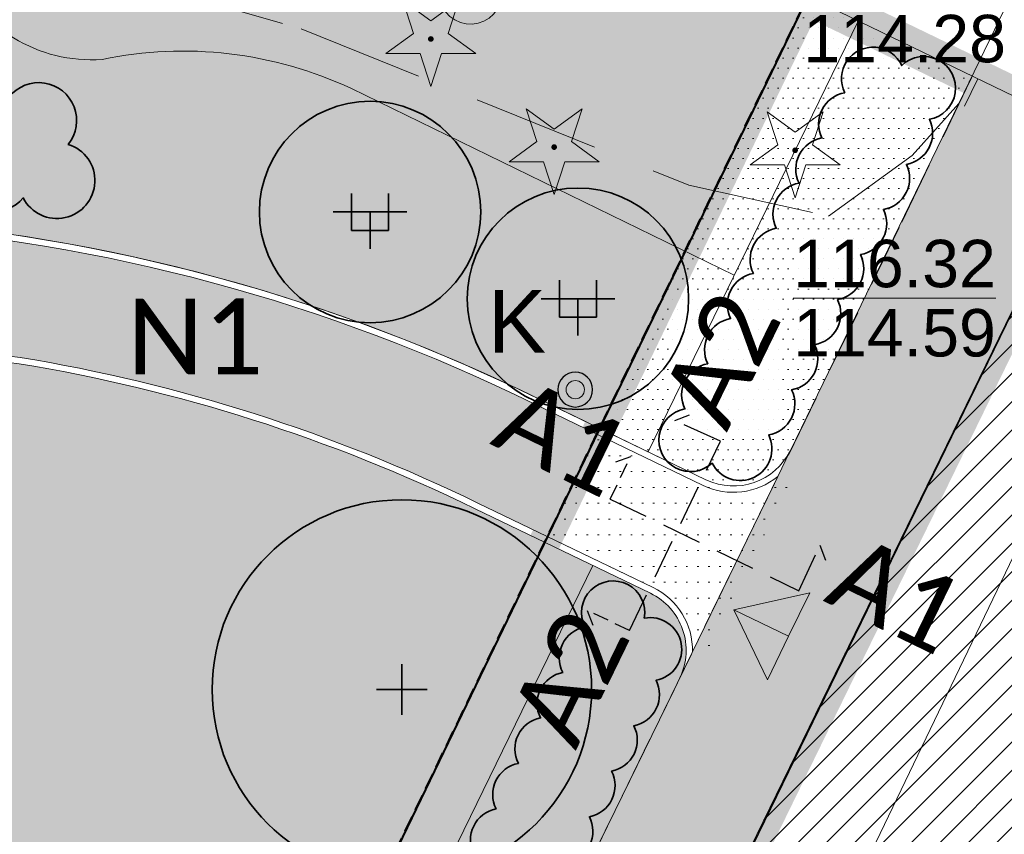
# Model space of a CAD drawing. Extents: x 6423319 to 6423678, y 5669680 to 5669855.
# Tile 25 of 29: x 6423386 to 6423402, y 5669758 to 5669771. Entities that reach past the tile are written whole.
import ezdxf

# ---------------------------------------------------------------- set-up
doc = ezdxf.new("R2010")
doc.units = 0
for name, pattern in [('$0$OTWORY$0$HIDDEN', [0.375, 0.25, -0.125]), ('2 1', [3, 2, -1]), ('ACAD_ISO03W100', [30, 12, -18]), ('PRZER1-1', [2, 1, -1]), ('PRZER2-1', [3, 2, -1]), ('PRZER3-1', [4, 3, -1])]:
    doc.linetypes.add(name, pattern=pattern)
doc.layers.get('0').update_dxf_attribs({"linetype": 'CONTINUOUS', "lineweight": 13})
for name, color, linetype, lineweight in [('0 - PMProj. - Opisy + tabela', 7, 'CONTINUOUS', 0), ('22', 101, '$0$OTWORY$0$HIDDEN', 40), ('3 H POWIERZCHNIE', 142, 'CONTINUOUS', 18), ('3 Lawka 2', 171, 'CONTINUOUS', 5), ('3 UKŁAD 1 1', 151, 'CONTINUOUS', 9), ('_MPZP_linie rozgraniczające', 150, '$0$OTWORY$0$HIDDEN', 40), ('a1', 50, 'ByLayer', 40), ('GSLKRW', 7, 'CONTINUOUS', 25), ('GSSKOA', 7, 'PRZER3-1', 18), ('GSSKOD', 7, 'PRZER2-1', 18), ('GSSZAD', 7, 'CONTINUOUS', 18), ('GUPPRZ_O', 7, 'CONTINUOUS', 18), ('mapa 1', 150, '$0$OTWORY$0$HIDDEN', 40), ('PMProj. - elementy małej arch. OK', 7, 'CONTINUOUS', 0), ('PMProj. - trawnik parkowy', 63, 'CONTINUOUS', 0), ('PR_Z_Drzewa liściaste', 75, 'CONTINUOUS', 20), ('PR_Z_Krzewy', 104, 'CONTINUOUS', 20), ('Z - PMProj. - wejscia do parku', 222, 'CONTINUOUS', 18), ('Z 2', 60, 'CONTINUOUS', 18), ('Z OPIS NAW', 7, 'CONTINUOUS', 20), ('z wym', 130, 'ByLayer', 30)]:
    doc.layers.add(name, color=color, linetype=linetype, lineweight=lineweight)
for name, color, linetype, lineweight, true_color in [('3 N1', 7, 'CONTINUOUS', 18, 0xe2e2e2), ('GESKKL', 7, 'PRZER3-1', 18, 0x24bc24), ('GESUZY', 7, 'PRZER1-1', 18, 0x008000), ('GSPRDI', 7, 'CONTINUOUS', 18, 0x008000), ('GULKPR', 7, 'CONTINUOUS', 18, 0x803300), ('z rychla blok', 7, 'CONTINUOUS', 20, 0x688f34)]:
    doc.layers.add(name, color=color, linetype=linetype, lineweight=lineweight, true_color=true_color)
doc.layers.add('3 łąki', color=7, linetype='CONTINUOUS')
doc.layers.add('PMProj. - LEGENDA', color=7, linetype='CONTINUOUS')
doc.layers.add('GESDZI', color=7, linetype='CONTINUOUS', lineweight=18, plot=False)
doc.styles.add('Arial', font='arial.ttf')
doc.styles.add('GEO-INFO', font='arial.ttf')
pattern_1 = [(0, (0, 0), (0.079375, 0.15875), [0, -0.15875])]
pattern_2 = [(90, (4252822.110707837, 7451227.796183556), (-0.15875, 0.07937500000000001), [0, -0.15875])]
pattern_3 = [(0, (0, 0), (0, 0.25), [0.025, -0.15])]

# ---------------------------------------------------------------- blocks, each defined once
blk = doc.blocks.new('D_GSPRDI1')
blk.add_hatch(color=0).paths.add_polyline_path([(0, -0.045), (0.013906, -0.042798), (0.02645, -0.036406), (0.036406, -0.02645), (0.042798, -0.013906), (0.045, 0), (0.042798, 0.013906), (0.036406, 0.02645), (0.02645, 0.036406), (0.013906, 0.042798), (0, 0.045), (-0.013906, 0.042798), (-0.02645, 0.036406), (-0.036406, 0.02645), (-0.042798, 0.013906), (-0.045, 0), (-0.042798, -0.013906), (-0.036406, -0.02645), (-0.02645, -0.036406), (-0.013906, -0.042798)])
at = {"color": 0}
blk.add_lwpolyline([(0.272471, 0.088531), (0.713338, -0.231778), (0.168396, -0.231778), (0, -0.7500479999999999), (-0.168396, -0.231778), (-0.713338, -0.231778), (-0.272471, 0.088531), (-0.440867, 0.606801), (0, 0.286493), (0.440867, 0.606801)], close=True, dxfattribs=at)
blk = doc.blocks.new('D_GSSZAD1')
at = {"color": 0}
blk.add_lwpolyline([(0.5, 0), (0.490964, 0.094626), (0.464184, 0.185831), (0.420627, 0.27032), (0.361867, 0.34504), (0.290028, 0.407288), (0.207708, 0.454816), (0.117879, 0.4859060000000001), (0.023791, 0.499434), (-0.07115700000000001, 0.494911), (-0.163534, 0.4725), (-0.25, 0.433013), (-0.32743, 0.377875), (-0.393027, 0.309079), (-0.444418, 0.229113), (-0.479746, 0.140866), (-0.497736, 0.04752799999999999), (-0.497736, -0.04752799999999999), (-0.479746, -0.140866), (-0.444418, -0.229113), (-0.393027, -0.309079), (-0.32743, -0.377875), (-0.25, -0.433013), (-0.163534, -0.4725), (-0.07115700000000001, -0.494911), (0.023791, -0.499434), (0.117879, -0.4859060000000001), (0.207708, -0.454816), (0.290028, -0.407288), (0.361867, -0.34504), (0.420627, -0.27032), (0.464184, -0.185831), (0.490964, -0.094626)], close=True, dxfattribs=at)
blk = doc.blocks.new('m1')
at = {"layer": '_MPZP_linie rozgraniczające', "ltscale": 10, "const_width": 0.5}
blk.add_lwpolyline([(31.67999999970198, 32.12999999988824), (26.26999999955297, 21.17000000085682), (21.17999999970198, 19.29000000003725), (-6.480000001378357, -38.95999999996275), (-1.400000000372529, -41.34999999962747), (4.929999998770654, -44.34999999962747), (8.997000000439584, -46.26900000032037), (15.68699999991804, -43.90000000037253), (48.45100000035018, 24.0109999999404), (31.67999999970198, 32.12999999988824)], dxfattribs=at)
at = {"layer": 'GESDZI', "color": 7, "linetype": 'Continuous', "lineweight": 18}
blk.add_lwpolyline([(57.14458014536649, 42.03231791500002), (53.66199999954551, 34.81900000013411), (48.45100000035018, 24.0109999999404), (15.68699999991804, -43.90000000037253), (5.264000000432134, -65.51599999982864), (4.824791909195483, -66.42626672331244)], dxfattribs=at)
blk.add_lwpolyline([(48.45100000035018, 24.0109999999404), (31.67999999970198, 32.12999999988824), (26.26999999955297, 21.17000000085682), (21.17999999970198, 19.29000000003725), (-6.480000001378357, -38.95999999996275), (-1.400000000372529, -41.34999999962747), (1.549999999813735, -35.34999999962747), (7.679999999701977, -38.29999999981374), (4.929999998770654, -44.34999999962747), (8.997000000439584, -46.26900000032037), (15.68699999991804, -43.90000000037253)], close=True, dxfattribs=at)
at = {"layer": 'GESKKL', "color": 82, "linetype": 'PRZER3-1', "lineweight": 18, "ltscale": 0.5, "true_color": 0x24bc24}
blk.add_lwpolyline([(48.45100000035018, 24.0109999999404), (31.67999999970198, 32.12999999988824), (26.26999999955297, 21.17000000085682), (21.17999999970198, 19.29000000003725), (-6.480000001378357, -38.95999999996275), (-1.400000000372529, -41.34999999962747), (1.549999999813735, -35.34999999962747), (7.679999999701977, -38.29999999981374), (4.929999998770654, -44.34999999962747), (8.997000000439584, -46.26900000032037), (15.68699999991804, -43.90000000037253)], close=True, dxfattribs=at)
at = {"layer": 'GESUZY', "color": 96, "linetype": 'PRZER1-1', "lineweight": 18, "ltscale": 0.5, "true_color": 0x008000}
blk.add_lwpolyline([(4.824791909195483, -66.42626672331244), (5.264000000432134, -65.51599999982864), (15.68699999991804, -43.90000000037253), (48.45100000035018, 24.0109999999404), (53.66199999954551, 34.81900000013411), (57.14458014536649, 42.03231791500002)], dxfattribs=at)
blk.add_lwpolyline([(48.45100000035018, 24.0109999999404), (31.67999999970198, 32.12999999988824), (26.26999999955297, 21.17000000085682), (21.17999999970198, 19.29000000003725), (-6.480000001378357, -38.95999999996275), (-1.400000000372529, -41.34999999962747), (1.549999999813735, -35.34999999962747), (7.679999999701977, -38.29999999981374), (4.929999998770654, -44.34999999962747), (8.997000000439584, -46.26900000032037), (15.68699999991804, -43.90000000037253)], close=True, dxfattribs=at)
at = {"layer": 'GSLKRW', "color": 7, "linetype": 'Continuous', "lineweight": 25}
blk.add_lwpolyline([(32.29000000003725, -20.81999999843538), (51.96999999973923, 19.61000000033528), (52.1900000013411, 20.05999999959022), (61.65573432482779, 39.84842566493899)], dxfattribs=at)
at = {"layer": 'GSSKOA', "color": 7, "linetype": 'PRZER3-1', "lineweight": 18, "ltscale": 0.5}
blk.add_lwpolyline([(61.65965739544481, 39.84652646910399), (52.1929999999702, 20.05499999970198), (51.96800000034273, 19.60800000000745), (32.28699999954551, -20.8179999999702), (18.81599999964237, -48.12799999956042), (18.62499999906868, -48.5570000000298), (10.69099999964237, -64.9620000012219), (10.15900000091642, -65.97500000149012), (9.507822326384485, -67.3141920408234)], dxfattribs=at)
at = {"layer": 'GSSKOD', "color": 7, "linetype": 'PRZER2-1', "lineweight": 18, "ltscale": 0.5}
blk.add_lwpolyline([(61.65965739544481, 39.84652646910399), (52.1929999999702, 20.05499999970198), (51.96800000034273, 19.60800000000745), (32.28699999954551, -20.8179999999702), (18.81599999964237, -48.12799999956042), (17.84099999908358, -47.70600000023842), (9.643000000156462, -49.97800000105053), (9.21100000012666, -50.95199999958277), (7.18099999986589, -50.05800000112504), (-3.747000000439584, -44.88200000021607), (-2.846542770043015, -42.97073408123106), (8.293999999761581, -48.24100000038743), (17.70600000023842, -45.625), (30.4009999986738, -19.64499999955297), (49.93800000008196, 20.4429999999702), (59.73240855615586, 40.77952579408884)], dxfattribs=at)
at = {"layer": 'GSSZAD', "color": 7, "linetype": 'PRZER2-1', "lineweight": 18}
blk.add_lwpolyline([(32.67999999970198, 30.77000000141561), (31.15000000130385, 30.38000000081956), (31.25, 29.5), (33.55999999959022, 28.36000000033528), (35.33999999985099, 24.97000000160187), (40.44000000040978, 23.50000000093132), (46.57000000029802, 21.03000000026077), (48.78000000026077, 20.54000000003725), (50.09999999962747, 21.5), (50.83999999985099, 22.32000000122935), (55.08999999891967, 31.12999999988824), (52.52999999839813, 32.36000000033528), (48.38900000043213, 23.84200000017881), (46.92999999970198, 24.05999999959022), (44.41000000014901, 25.17999999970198), (38.79999999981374, 27.57000000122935)], close=True, dxfattribs=at)
at = {"layer": 'GULKPR', "color": 36, "linetype": 'Continuous', "lineweight": 18, "true_color": 0x803300}
blk.add_lwpolyline([(33.36099999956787, -22.97099999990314), (53.02699999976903, 17.91500000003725), (53.20199999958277, 18.2730000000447), (57.98199999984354, 28.16600000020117)], dxfattribs=at)
at = {"layer": 'GUPPRZ_O', "color": 36, "linetype": 'Continuous', "lineweight": 9, "true_color": 0x803300, "flags": 128}
blk.add_lwpolyline([(48.21993409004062, 19.24227272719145), (51.4231159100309, 19.24227272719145)], dxfattribs=at)
at = {"layer": 'GSPRDI', "color": 96, "linetype": 'Continuous', "lineweight": 18, "true_color": 0x008000}
for p in [(42.49000000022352, 23.33999999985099), (44.44000000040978, 21.62999999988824), (48.25, 21.58000000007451)]:
    blk.add_blockref('D_GSPRDI1', p, dxfattribs=at)
at = {"layer": 'GSSZAD', "color": 7, "linetype": 'Continuous', "lineweight": 18}
blk.add_blockref('D_GSSZAD1', (43.12000000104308, 24.07485134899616), dxfattribs=at)
at = {"layer": 'GUPPRZ_O', "color": 36, "linetype": 'Continuous', "lineweight": 0, "true_color": 0x803300, "style": 'GEO-INFO'}
for s, p in [('114.28', (48.38012409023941, 22.97145454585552)), ('116.32', (48.21993409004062, 19.41477272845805)), ('114.59', (48.21993409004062, 18.31977272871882))]:
    blk.add_text(s, height=0.75, dxfattribs=at).set_placement(p)
blk = doc.blocks.new('kosz parkowy')
at = {"layer": 'PMProj. - elementy małej arch. OK', "lineweight": 30}
h = blk.add_hatch(color=250, dxfattribs=at)
h.dxf.hatch_style = 1
h.paths.add_polyline_path([(385.2284146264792, 922.5578425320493, 1), (385.5169688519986, 922.5578425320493, 1)])
blk.add_circle((385.3726917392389, 922.5578425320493), 0.2747733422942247, dxfattribs=at)
at = {"layer": 'PMProj. - elementy małej arch. OK'}
blk.add_circle((385.3726917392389, 922.5578425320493), 0.1442771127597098, dxfattribs=at)
blk = doc.blocks.new('WE')
at = {"layer": 'Z - PMProj. - wejscia do parku', "linetype": 'Continuous'}
h = blk.add_hatch(color=256, dxfattribs=at)
h.dxf.hatch_style = 1
h.paths.add_polyline_path([(6423386.946265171, 5669699.495215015), (6423386.946265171, 5669697.903028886), (6423388.211913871, 5669697.903028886)])
h.paths.add_polyline_path([(6423386.946265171, 5669699.495215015), (6423385.680616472, 5669697.903028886), (6423386.946265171, 5669697.903028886)])
for points in [[(6423386.946265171, 5669699.495215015), (6423386.946265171, 5669697.903028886), (6423385.680616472, 5669697.903028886), (6423386.946265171, 5669699.495215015)], [(6423386.946265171, 5669699.495215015), (6423386.946265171, 5669697.903028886), (6423388.211913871, 5669697.903028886), (6423386.946265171, 5669699.495215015)]]:
    blk.add_lwpolyline(points, dxfattribs=at)
blk = doc.blocks.new('ry')
at = {"layer": 'PR_Z_Drzewa liściaste', "lineweight": 35}
for p, q in [((6423392.031856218, 5669760.154507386), (6423392.031856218, 5669760.954507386)), ((6423391.631856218, 5669760.554507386), (6423392.431856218, 5669760.554507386))]:
    blk.add_line(p, q, dxfattribs=at)
blk.add_circle((6423392.031856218, 5669760.554507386), 3, dxfattribs=at)
at = {"layer": 'PR_Z_Krzewy', "linetype": 'Continuous', "lineweight": 35, "transparency": 33554687}
for p, q in [((6423391.236940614, 5669768.396179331), (6423391.236940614, 5669767.812845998)), ((6423391.820273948, 5669768.396179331), (6423391.820273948, 5669767.812845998)), ((6423390.945273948, 5669768.104512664), (6423391.528607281, 5669768.104512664)), ((6423391.528607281, 5669768.104512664), (6423392.111940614, 5669768.104512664)), ((6423391.528607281, 5669768.104512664), (6423391.528607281, 5669767.521179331)), ((6423391.236940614, 5669767.812845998), (6423391.820273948, 5669767.812845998)), ((6423394.524717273, 5669767.025342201), (6423394.524717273, 5669766.442008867)), ((6423395.108050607, 5669767.025342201), (6423395.108050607, 5669766.442008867)), ((6423394.233050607, 5669766.733675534), (6423394.81638394, 5669766.733675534)), ((6423394.81638394, 5669766.733675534), (6423395.399717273, 5669766.733675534)), ((6423394.81638394, 5669766.733675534), (6423394.81638394, 5669766.150342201)), ((6423394.524717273, 5669766.442008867), (6423395.108050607, 5669766.442008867))]:
    blk.add_line(p, q, dxfattribs=at)
at = {"layer": 'PR_Z_Krzewy', "linetype": 'Continuous', "lineweight": 35, "transparency": 33554687, "flags": 128}
for points in [[(6423399.034164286, 5669769.98912609, -1.013910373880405), (6423399.936509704, 5669770.419918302, -1.358140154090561), (6423400.372494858, 5669769.570349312, -0.4999999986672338), (6423400.009610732, 5669768.857387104, -0.5000000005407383), (6423399.646726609, 5669768.144424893, -0.5000000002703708), (6423399.283842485, 5669767.431462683, -0.5000000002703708), (6423398.920958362, 5669766.718500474, -0.5000000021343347), (6423398.558074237, 5669766.005538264, -0.49999999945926), (6423398.195190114, 5669765.292576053, -0.5), (6423397.832305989, 5669764.579613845, -0.9950383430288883), (6423396.936914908, 5669764.134361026, -1.340408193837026), (6423396.507666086, 5669764.991445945, -0.5000000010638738), (6423396.8685944, 5669765.705400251, -0.5), (6423397.229522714, 5669766.419354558, -0.4999999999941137), (6423397.590451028, 5669767.133308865, -0.5000000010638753), (6423397.951379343, 5669767.84726317, -0.4999999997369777), (6423398.312307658, 5669768.561217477, -0.5000000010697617), (6423398.673235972, 5669769.275171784, -0.499999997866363)], [(6423385.819360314, 5669769.922193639, -1.003111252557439), (6423386.757216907, 5669769.173587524, -1.501854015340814), (6423386.044255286, 5669768.326533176, -0.5484612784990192), (6423385.040769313, 5669768.456859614, -0.5281024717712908), (6423384.058604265, 5669768.589266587, -0.5012941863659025), (6423383.099397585, 5669768.655462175, -0.5237819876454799), (6423382.112973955, 5669768.648622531, -0.5036001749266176), (6423381.151577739, 5669768.576128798, -0.5365144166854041), (6423380.159868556, 5669768.448920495, -0.5366750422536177), (6423379.168026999, 5669768.321443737, -1.019052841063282), (6423378.102018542, 5669768.872000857, -1.229103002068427), (6423378.849588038, 5669769.778400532, -0.536675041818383), (6423379.8454856, 5669769.868888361, -0.5422604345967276), (6423380.847811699, 5669769.951222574, -0.5087774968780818), (6423381.811177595, 5669770.064319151, -0.5188374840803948), (6423382.778253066, 5669770.229638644, -0.5360805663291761), (6423383.766217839, 5669770.078972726, -0.6860434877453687), (6423384.884659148, 5669770.028676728, -0.4836795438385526)]]:
    blk.add_lwpolyline(points, format="xyb", close=True, dxfattribs=at)
blk.add_lwpolyline([(6423393.171428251, 5669757.949168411, -0.5000000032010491), (6423393.52257163, 5669758.667985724, -0.4999999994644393), (6423393.873715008, 5669759.386803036, -0.4999999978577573), (6423394.224858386, 5669760.105620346, -0.4999999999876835), (6423394.576001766, 5669760.824437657, -0.5000000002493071), (6423394.927145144, 5669761.543254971, -1.392182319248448), (6423395.864452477, 5669761.682895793, -0.9981021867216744), (6423396.050555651, 5669760.700367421, -0.500000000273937), (6423395.699412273, 5669759.981550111, -0.5000000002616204), (6423395.348268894, 5669759.262732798, -0.500000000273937), (6423394.997125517, 5669758.543915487, -0.4999999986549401), (6423394.645982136, 5669757.825098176, -0.4999999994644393)], format="xyb", dxfattribs=at)
at = {"layer": 'PR_Z_Krzewy', "linetype": 'Continuous', "lineweight": 35, "transparency": 33554687}
for centre in [(6423391.528607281, 5669768.104512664), (6423394.81638394, 5669766.733675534)]:
    blk.add_circle(centre, 1.75, dxfattribs=at)

msp = doc.modelspace()

# ---------------------------------------------------------------- hatches: boundary and pattern name
at = {"layer": '0 - PMProj. - Opisy + tabela', "linetype": 'Continuous'}
h = msp.add_hatch(dxfattribs=at)
h.set_pattern_fill('ACAD_ISO07W100', scale=0.05)
h.set_pattern_definition(pattern_3)
h.paths.add_polyline_path([(6423395.113878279, 5669764.594040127), (6423393.819554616, 5669765.218493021, 0.09716143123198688), (6423383.338301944, 5669767.906779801), (6423375.316009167, 5669751.278714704), (6423377.747787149, 5669750.105491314), (6423370.521877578, 5669735.128115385), (6423366.721204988, 5669736.961768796), (6423359.439053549, 5669721.822063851), (6423363.221819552, 5669719.997049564), (6423355.063488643, 5669703.087013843), (6423356.977544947, 5669702.183872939, -0.5906997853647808), (6423366.907276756, 5669706.129307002), (6423367.765011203, 5669707.907160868), (6423361.960039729, 5669710.707798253, -0.4142135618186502), (6423361.447295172, 5669712.17650279), (6423383.306472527, 5669757.484725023), (6423381.775353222, 5669758.223421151, -0.4142135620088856), (6423381.309221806, 5669759.558607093), (6423383.763076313, 5669764.644790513, -0.332571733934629), (6423385.995197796, 5669765.804455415, -0.07259310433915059), (6423393.234679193, 5669763.502131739), (6423394.331729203, 5669762.972854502)])
h = msp.add_hatch(dxfattribs=at)
h.set_pattern_fill('ACAD_ISO07W100', scale=0.05)
h.set_pattern_definition(pattern_3)
edge = h.paths.add_edge_path()
edge.add_line((6423396.797272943, 5669763.781877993), (6423395.113878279, 5669764.594040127))
edge.add_line((6423395.113878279, 5669764.594040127), (6423394.331729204, 5669762.972854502))
edge.add_line((6423394.331729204, 5669762.972854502), (6423396.004848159, 5669762.165649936))
edge.add_arc((6423394.693038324, 5669760.25343659), 2.318923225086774, 21.712180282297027, 55.54923612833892, ccw=False)
edge.add_line((6423396.8474431, 5669761.111308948), (6423398.195224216, 5669763.884658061))
edge.add_arc((6423397.380640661, 5669765.40569583), 1.725428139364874, 250.2388256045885, 298.17103503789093, ccw=False)
at = {"layer": '3 H POWIERZCHNIE', "true_color": 0xedee99}
h = msp.add_hatch(dxfattribs=at)
h.set_pattern_fill('DOTS', color=61, scale=0.1, style=0)
h.set_pattern_definition(pattern_1)
h.paths.add_polyline_path([(6423398.450984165, 5669771.511007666), (6423381.679999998, 5669779.629999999), (6423379.328695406, 5669774.866543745, 0.6408752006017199), (6423381.143492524, 5669772.642297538), (6423382.893834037, 5669773.10780092, -0.4106279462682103), (6423384.961862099, 5669771.957531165, 0.3256913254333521), (6423387.29293652, 5669770.517853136, -0.1620217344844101), (6423391.233631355, 5669770.05617803), (6423396.508423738, 5669767.484559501), (6423398.450999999, 5669771.511)])
h = msp.add_hatch(dxfattribs=at)
h.set_pattern_fill('DOTS', color=61, scale=0.1, style=0)
h.set_pattern_definition(pattern_1)
h.paths.add_polyline_path([(6423398.450999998, 5669771.510999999), (6423396.508423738, 5669767.484559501), (6423397.288697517, 5669767.104152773), (6423399.248858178, 5669771.124749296)])
h = msp.add_hatch(dxfattribs=at)
h.set_pattern_fill('DOTS', color=61, scale=0.1, style=0)
h.set_pattern_definition(pattern_1)
h.paths.add_polyline_path([(6423398.174668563, 5669764.335508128), (6423400.839999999, 5669769.820000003), (6423400.999209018, 5669770.150030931), (6423400.998780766, 5669770.150237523, 0.0009427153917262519), (6423401.006597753, 5669770.165347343), (6423401.049015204, 5669770.253276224), (6423399.248858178, 5669771.124749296), (6423395.927662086, 5669764.312455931), (6423396.84072567, 5669763.871943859, 0.4133783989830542)])
h = msp.add_hatch(dxfattribs=at)
h.set_pattern_fill('DOTS', color=61, scale=0.1, style=0)
h.set_pattern_definition(pattern_1)
h.paths.add_polyline_path([(6423395.927662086, 5669764.312455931), (6423397.288697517, 5669767.104152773), (6423396.508423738, 5669767.484559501), (6423395.157331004, 5669764.684105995)])
h = msp.add_hatch(dxfattribs=at)
h.set_pattern_fill('DOTS', color=61, scale=0.1, style=0)
h.set_pattern_definition(pattern_1)
h.paths.add_polyline_path([(6423368.345898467, 5669707.737938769), (6423395.051206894, 5669762.514709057), (6423394.288276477, 5669762.882788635), (6423367.808463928, 5669707.997226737)])
h = msp.add_hatch(dxfattribs=at)
h.set_pattern_fill('DOTS', color=61, scale=0.1, style=0)
h.set_pattern_definition(pattern_1)
h.paths.add_polyline_path([(6423370.583263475, 5669707.76324775, 2.720356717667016e-10), (6423370.583263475, 5669707.763247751), (6423375.734921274, 5669718.305986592), (6423380.759768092, 5669728.591156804), (6423396.33566672, 5669760.551366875), (6423396.426283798, 5669760.737830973, 0.4150492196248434), (6423395.961395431, 5669762.075584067), (6423395.051206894, 5669762.514709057), (6423368.345898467, 5669707.737938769), (6423369.250265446, 5669707.301622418, 0.4127471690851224)])
at = {"layer": '3 N1', "true_color": 0xc4c4c4}
h = msp.add_hatch(color=9, dxfattribs=at)
h.dxf.hatch_style = 1
h.paths.add_polyline_path([(6423341.726162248, 5669704.76230481), (6423346.857907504, 5669702.33189745), (6423356.636683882, 5669697.69749108), (6423359.21107586, 5669696.547966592), (6423359.211076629, 5669696.547968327), (6423359.643, 5669697.521999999), (6423367.840999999, 5669699.794), (6423368.816, 5669699.372), (6423378.067726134, 5669718.128190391), (6423403.025876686, 5669769.296258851), (6423401.050355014, 5669770.25262761, -0.00541052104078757), (6423401.006597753, 5669770.165347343), (6423400.839999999, 5669769.820000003), (6423398.174668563, 5669764.335508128), (6423396.426283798, 5669760.737830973), (6423396.33566672, 5669760.551366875), (6423380.759768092, 5669728.591156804), (6423375.734921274, 5669718.305986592), (6423370.583263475, 5669707.763247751, -2.720366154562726e-10), (6423370.583263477, 5669707.763247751), (6423368.587921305, 5669703.679829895), (6423367.705999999, 5669701.875), (6423358.293999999, 5669699.259000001), (6423355.877697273, 5669700.402082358), (6423355.871057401, 5669700.38831968), (6423355.877591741, 5669700.402132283), (6423353.103934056, 5669701.714268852), (6423347.155936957, 5669704.534529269), (6423343.983812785, 5669706.029016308), (6423342.631516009, 5669706.668915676)])
at = {"layer": '3 łąki', "lineweight": 5, "true_color": 0xcfcfcf}
h = msp.add_hatch(dxfattribs=at)
h.set_pattern_fill('LINE', color=254, scale=0.1, angle=45, style=0)
h.set_pattern_definition([(45, (0, 0), (-0.2245064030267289, 0.2245064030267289), [])])
h.paths.add_polyline_path([(6423377.708, 5669703.605), (6423393.634802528, 5669736.456740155), (6423408.366526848, 5669766.713094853), (6423403.025876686, 5669769.296258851), (6423378.067726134, 5669718.128190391), (6423368.816, 5669699.372, -0.09694539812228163), (6423367.452666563, 5669697.292666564, -0.2222692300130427), (6423362.487, 5669695.428, -0.08255618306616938), (6423360.326579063, 5669696.086902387), (6423359.211076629, 5669696.547968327), (6423359.21107586, 5669696.547966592), (6423356.636683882, 5669697.69749108), (6423346.857907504, 5669702.33189745), (6423338.489098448, 5669706.295386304), (6423334.481200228, 5669708.193435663), (6423331.906087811, 5669702.740699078), (6423346.982884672, 5669695.618638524), (6423356.506027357, 5669691.0680198), (6423357.909211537, 5669690.262641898, -0.06428486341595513), (6423360.040999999, 5669688.2935, -0.2260374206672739), (6423361.09, 5669684.22, 0.009213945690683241), (6423360.918874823, 5669683.247231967, -0.07774270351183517), (6423360.691, 5669682.537999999), (6423359.507822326, 5669680.185807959), (6423367.52683932, 5669683.025426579), (6423370.119, 5669688.229, -0.1834399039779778), (6423372.76, 5669690.572999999, -0.1565602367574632), (6423377.262, 5669690.525), (6423377.797, 5669690.323), (6423380.414, 5669695.860999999), (6423379.015, 5669696.758, -0.07447898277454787), (6423377.727366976, 5669698.84947464, -0.07285368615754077), (6423377.184999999, 5669700.887999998, -0.1357412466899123)])
at = {"layer": 'PMProj. - trawnik parkowy'}
h = msp.add_hatch(dxfattribs=at)
h.set_pattern_fill('DOTS', color=256, scale=0.1, angle=90)
h.set_pattern_definition(pattern_2)
edge = h.paths.add_edge_path()
edge.add_arc((6423382.399247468, 5669743.705688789), 24.31901360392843, 112.5573547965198, 117.0390633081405, ccw=False)
edge.add_line((6423373.070277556, 5669766.164200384), (6423372.731519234, 5669767.094182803))
edge.add_line((6423372.731519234, 5669767.094182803), (6423374.798648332, 5669767.847161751))
edge.add_line((6423374.798648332, 5669767.847161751), (6423375.138063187, 5669766.915376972))
edge.add_arc((6423382.399247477, 5669743.705688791), 24.31901360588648, 87.93110025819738, 107.3723671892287, ccw=False)
edge.add_line((6423383.277194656, 5669768.008849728), (6423383.358761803, 5669768.005766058))
edge.add_arc((6423381.727856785, 5669739.852966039), 28.20000000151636, 64.51200132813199, 86.68453392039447, ccw=False)
edge.add_line((6423393.862938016, 5669765.308413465), (6423393.863007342, 5669765.308558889))
edge.add_line((6423393.863007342, 5669765.308558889), (6423395.157331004, 5669764.684105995))
edge.add_line((6423395.157331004, 5669764.684105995), (6423396.508423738, 5669767.484559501))
edge.add_line((6423396.508423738, 5669767.484559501), (6423391.233631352, 5669770.056178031))
edge.add_arc((6423388.569618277, 5669764.366131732), 6.282801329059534, 64.91155649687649, 101.72430294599)
edge.add_arc((6423387.115270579, 5669772.837217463), 2.326159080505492, 202.2204465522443, 274.3803675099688, ccw=False)
edge.add_arc((6423383.345619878, 5669771.485899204), 1.683649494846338, 16.26765271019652, 105.5653462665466)
edge.add_line((6423382.893834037, 5669773.10780092), (6423381.143492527, 5669772.642297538))
edge.add_arc((6423380.747387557, 5669774.171593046), 1.579760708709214, 153.901935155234, 284.5211473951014, ccw=False)
edge.add_line((6423379.328695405, 5669774.866543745), (6423376.269999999, 5669768.67))
edge.add_line((6423376.269999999, 5669768.67), (6423371.179999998, 5669766.79))
edge.add_line((6423371.179999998, 5669766.79), (6423369.863522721, 5669764.017592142))
edge.add_arc((6423374.198758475, 5669760.746856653), 5.430651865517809, 121.7152430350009, 142.9671301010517, ccw=False)
at = {"layer": 'PMProj. - trawnik parkowy', "transparency": 33554687}
h = msp.add_hatch(dxfattribs=at)
h.set_pattern_fill('DOTS', color=256, scale=0.1, angle=90)
h.set_pattern_definition(pattern_2)
edge = h.paths.add_edge_path()
edge.add_line((6423375.476074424, 5669740.909203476), (6423371.407527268, 5669732.591262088))
edge.add_line((6423371.407527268, 5669732.591262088), (6423375.010161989, 5669730.853153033))
edge.add_line((6423375.010161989, 5669730.853153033), (6423368.492253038, 5669717.343272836))
edge.add_line((6423368.492253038, 5669717.343272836), (6423364.889618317, 5669719.081381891))
edge.add_line((6423364.889618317, 5669719.081381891), (6423361.53736104, 5669712.133050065))
edge.add_arc((6423362.43801972, 5669711.698522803), 0.9999999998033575, 154.2447833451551, 244.2447832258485)
edge.add_line((6423362.003492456, 5669710.797864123), (6423367.808463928, 5669707.997226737))
edge.add_line((6423367.808463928, 5669707.997226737), (6423394.288276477, 5669762.882788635))
edge.add_line((6423394.288276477, 5669762.882788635), (6423393.033739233, 5669763.488046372))
edge.add_arc((6423381.727856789, 5669739.852966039), 26.20000000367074, 64.43579642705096, 80.66211502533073)
edge.add_arc((6423385.654459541, 5669763.732283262), 2.000000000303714, 80.66211502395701, 154.2447832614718)
edge.add_line((6423383.853142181, 5669764.601337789), (6423381.399287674, 5669759.515154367))
edge.add_arc((6423382.209880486, 5669759.124079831), 0.9000000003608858, 154.2447833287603, 244.2447832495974)
edge.add_line((6423381.818805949, 5669758.313487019), (6423383.43999112, 5669757.531338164))
edge.add_line((6423383.43999112, 5669757.531338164), (6423377.03202306, 5669744.249336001))
edge.add_arc((6423433.323105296, 5669715.994539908), 62.98427932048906, 153.3460539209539, 156.6984992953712)

# ---------------------------------------------------------------- linework, layer by layer
at = {"layer": '22', "color": 6}
msp.add_lwpolyline([(6423381.680392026, 5669779.630794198), (6423376.269999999, 5669768.670000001), (6423371.179999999, 5669766.79), (6423357.25052567, 5669737.455514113), (6423347.4988403, 5669716.919155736), (6423343.519999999, 5669708.54), (6423348.6, 5669706.149999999), (6423354.929999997, 5669703.15), (6423358.997, 5669701.231), (6423365.687, 5669703.6), (6423398.450999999, 5669771.510999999), (6423370.879999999, 5669784.86), (6423354.528272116, 5669750.438599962), (6423340.342289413, 5669720.555224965), (6423336.259999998, 5669711.96), (6423343.519999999, 5669708.54)], dxfattribs=at)
at = {"layer": '3 UKŁAD 1 1'}
for p, q in [((6423398.164577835, 5669764.315326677), (6423397.974366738, 5669763.923344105)), ((6423396.335642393, 5669760.551316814), (6423370.583263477, 5669707.763247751))]:
    msp.add_line(p, q, dxfattribs=at)
at = {"layer": '3 UKŁAD 1 1', "lineweight": 5}
for points in [[(6423403.025876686, 5669769.29625885), (6423381.68, 5669779.629999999), (6423376.27, 5669768.670000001), (6423371.179999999, 5669766.789999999), (6423342.631516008, 5669706.668915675)], [(6423399.251283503, 5669771.129724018), (6423395.927662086, 5669764.312455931)], [(6423401.139082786, 5669770.20982705), (6423400.930004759, 5669769.776420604)], [(6423391.233631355, 5669770.05617803), (6423397.288697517, 5669767.104152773)], [(6423395.157331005, 5669764.684105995), (6423394.288276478, 5669762.882788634)], [(6423397.97436674, 5669763.923344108), (6423396.426283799, 5669760.737830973)], [(6423397.974366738, 5669763.923344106), (6423397.974366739, 5669763.923344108)], [(6423395.051206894, 5669762.514709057), (6423368.345898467, 5669707.737938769)]]:
    msp.add_lwpolyline(points, dxfattribs=at)
for points in [[(6423381.143492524, 5669772.642297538), (6423382.893834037, 5669773.10780092, -0.4106279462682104), (6423384.961862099, 5669771.957531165, 0.3256913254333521), (6423387.29293652, 5669770.517853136, -0.16202173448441), (6423391.233631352, 5669770.056178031)], [(6423401.049015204, 5669770.253276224), (6423400.839999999, 5669769.820000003), (6423398.174668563, 5669764.335508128, -0.4133783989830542), (6423396.84072567, 5669763.871943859), (6423393.863007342, 5669765.308558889)], [(6423400.998780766, 5669770.150237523, 0.006353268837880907), (6423401.050355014, 5669770.25262761, 0.9915625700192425)], [(6423359.211076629, 5669696.547968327), (6423360.326579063, 5669696.086902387, 0.08255618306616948), (6423362.487, 5669695.428, 0.2222692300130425), (6423367.452666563, 5669697.292666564, 0.09694539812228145), (6423368.816, 5669699.372), (6423370.445730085, 5669702.675981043), (6423375.374058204, 5669712.667269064), (6423378.067726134, 5669718.128190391), (6423403.025876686, 5669769.296258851)], [(6423398.174668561, 5669764.335508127), (6423398.174668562, 5669764.335508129, -0.4133783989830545), (6423396.840725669, 5669763.871943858), (6423393.89984767, 5669765.290785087, 0.09741494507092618), (6423383.358761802, 5669768.005766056, 0.0008459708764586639), (6423383.276527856, 5669768.008873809), (6423375.182490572, 5669751.232101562), (6423377.614268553, 5669750.05887817), (6423370.475264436, 5669735.26163398), (6423366.692498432, 5669737.086648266), (6423365.823443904, 5669735.285330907), (6423359.348987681, 5669721.865516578)], [(6423393.191076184, 5669763.412138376, 0.07259469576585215), (6423385.978972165, 5669765.705780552, 0.3325717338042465), (6423383.853142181, 5669764.601337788), (6423381.399287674, 5669759.515154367, 0.41421356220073), (6423381.818805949, 5669758.313487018), (6423383.439991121, 5669757.531338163), (6423361.537361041, 5669712.133050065, 0.4142135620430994), (6423362.003492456, 5669710.79786412), (6423369.250265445, 5669707.301622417, 0.4127471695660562), (6423370.583263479, 5669707.76324775, 0.291913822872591)], [(6423397.974366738, 5669763.923344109, -0.2924990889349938), (6423396.797272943, 5669763.781877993), (6423395.25907602, 5669764.523988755)], [(6423396.335642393, 5669760.551316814), (6423396.426283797, 5669760.73783097, 0.4150492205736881), (6423395.961395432, 5669762.075584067), (6423393.191076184, 5669763.412138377)], [(6423394.450642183, 5669762.915484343), (6423396.004848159, 5669762.165649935, -0.2940478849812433), (6423396.626585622, 5669761.149994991)]]:
    msp.add_lwpolyline(points, format="xyb", dxfattribs=at)
for points in [[(6423395.113878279, 5669764.594040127), (6423393.819554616, 5669765.218493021, 0.09716143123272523), (6423383.338301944, 5669767.906779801), (6423375.316009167, 5669751.278714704), (6423377.747787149, 5669750.105491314), (6423370.521877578, 5669735.128115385), (6423366.721204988, 5669736.961768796), (6423359.439053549, 5669721.822063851), (6423363.221819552, 5669719.997049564), (6423358.516962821, 5669710.245141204), (6423355.063488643, 5669703.087013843), (6423356.977544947, 5669702.183872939, -0.5906997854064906), (6423366.907276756, 5669706.129307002), (6423367.765011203, 5669707.907160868), (6423361.960039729, 5669710.707798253, -0.4142135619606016), (6423361.447295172, 5669712.17650279), (6423383.306472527, 5669757.484725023), (6423381.775353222, 5669758.223421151, -0.414213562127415), (6423381.309221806, 5669759.558607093), (6423383.763076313, 5669764.644790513, -0.3325717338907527), (6423385.995197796, 5669765.804455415, -0.07259310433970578), (6423393.234679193, 5669763.502131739), (6423394.331729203, 5669762.972854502)], [(6423395.113878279, 5669764.594040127), (6423393.819554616, 5669765.218493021, 0.09716143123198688), (6423383.338301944, 5669767.906779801), (6423375.316009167, 5669751.278714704), (6423377.747787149, 5669750.105491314), (6423370.521877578, 5669735.128115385), (6423366.721204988, 5669736.961768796), (6423359.439053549, 5669721.822063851), (6423363.221819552, 5669719.997049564), (6423355.063488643, 5669703.087013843), (6423356.977544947, 5669702.183872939, -0.5906997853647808), (6423366.907276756, 5669706.129307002), (6423367.765011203, 5669707.907160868), (6423361.960039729, 5669710.707798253, -0.4142135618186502), (6423361.447295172, 5669712.17650279), (6423383.306472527, 5669757.484725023), (6423381.775353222, 5669758.223421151, -0.4142135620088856), (6423381.309221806, 5669759.558607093), (6423383.763076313, 5669764.644790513, -0.332571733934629), (6423385.995197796, 5669765.804455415, -0.07259310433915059), (6423393.234679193, 5669763.502131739), (6423394.331729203, 5669762.972854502)], [(6423396.797272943, 5669763.781877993), (6423395.113878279, 5669764.594040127), (6423394.331729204, 5669762.972854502), (6423396.004848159, 5669762.165649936, -0.2940478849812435), (6423396.626585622, 5669761.149994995), (6423397.974366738, 5669763.923344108, -0.2924990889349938)]]:
    msp.add_lwpolyline(points, format="xyb", close=True, dxfattribs=at)
at = {"layer": '3 UKŁAD 1 1'}
msp.add_arc((6423381.727856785, 5669739.852966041), 28.2, 64.06067020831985, 86.85041163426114, dxfattribs=at)
at = {"layer": 'a1'}
msp.add_lwpolyline([(6423398.451000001, 5669771.510999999), (6423365.686999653, 5669703.599999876)], dxfattribs=at)
at = {"layer": 'Z 2', "color": 240, "linetype": '2 1', "true_color": 0xfc1b20}
msp.add_lwpolyline([(6423381.679999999, 5669779.629999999, 0.6, 0.6, 0), (6423403.027066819, 5669769.298698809, 0.6, 0.6, 0), (6423365.923417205, 5669693.349533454, 0.6, 0.6, 0), (6423341.726377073, 5669704.762284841, 0.6, 0.6, 0), (6423371.179999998, 5669766.79, 0.6, 0.6, 0), (6423376.269999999, 5669768.67, 0.6, 0.6, 0), (6423381.679999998, 5669779.629999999, 0, 0, 0)], format="xyseb", dxfattribs=at)
at = {"layer": 'z wym', "linetype": '$0$OTWORY$0$HIDDEN'}
for p, q in [((6423396.345432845, 5669764.806554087), (6423396.691050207, 5669764.940429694)), ((6423395.645042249, 5669764.232987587), (6423395.314373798, 5669764.11124154)), ((6423398.639877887, 5669762.834293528), (6423398.771888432, 5669762.487959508)), ((6423394.962903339, 5669761.804222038), (6423395.086430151, 5669761.474214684))]:
    msp.add_line(p, q, dxfattribs=at)
at = {"layer": 'z wym', "linetype": '$0$OTWORY$0$HIDDEN', "ltscale": 2.5}
for points in [[(6423395.631318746, 5669761.488754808), (6423397.06759108, 5669764.481191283), (6423396.345432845, 5669764.806554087)], [(6423395.325976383, 5669763.566282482), (6423398.310626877, 5669762.113899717), (6423398.639877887, 5669762.834293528)]]:
    msp.add_lwpolyline(points, dxfattribs=at)
at = {"layer": 'z wym', "linetype": '$0$OTWORY$0$HIDDEN'}
for points in [[(6423395.325976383, 5669763.566282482), (6423395.645042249, 5669764.232987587)], [(6423395.631318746, 5669761.488754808), (6423394.962903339, 5669761.804222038)]]:
    msp.add_lwpolyline(points, dxfattribs=at)

# ---------------------------------------------------------------- block references
at = {"layer": '3 Lawka 2', "xscale": 0.6044210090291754, "yscale": 0.6044210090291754, "zscale": 0.6044210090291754, "rotation": 64.14081795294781}
msp.add_blockref('WE', (7813780.497552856, 681411.2336794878), dxfattribs=at)
at = {"layer": 'PMProj. - elementy małej arch. OK', "color": 2, "linetype": 'ACAD_ISO03W100', "lineweight": 30, "xscale": -1, "rotation": 225.6588948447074}
msp.add_blockref('kosz parkowy', (6422465.62002263, 5670134.482539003), dxfattribs=at)
msp.add_blockref('kosz parkowy', (6422465.62002263, 5670134.482539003), dxfattribs=at)
msp.add_blockref('kosz parkowy', (6422465.62002263, 5670134.482539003), dxfattribs=at)
at = {"layer": 'z rychla blok'}
msp.add_blockref('ry', (0, 0), dxfattribs=at)

# ---------------------------------------------------------------- texts
at = {"layer": 'PMProj. - LEGENDA', "color": 7, "linetype": 'Continuous', "insert": (6423393.850754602, 5669766.374224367), "char_height": 0.9899999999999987, "width": 0.857729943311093, "attachment_point": 5, "rotation": 8.078494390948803e-09, "style": 'Arial'}
msp.add_mtext('K', dxfattribs=at)
at = {"layer": 'Z OPIS NAW', "insert": (6423387.686513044, 5669766.735753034), "char_height": 1.2, "width": 4.512214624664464, "attachment_point": 1}
msp.add_mtext('{\\fCalibri Light|b0|i0|c0|p34;N1}', dxfattribs=at)
at = {"layer": 'Z OPIS NAW', "char_height": 1.2, "width": 2.014642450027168, "attachment_point": 1}
for s, insert, rotation in [('{\\fCalibri Light|b0|i0|c238|p34;A2}', (6423396.088593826, 5669765.132249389), 64.0687744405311), ('{\\fCalibri Light|b0|i0|c238|p34;A1}', (6423393.930292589, 5669765.524346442), 334.0687744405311), ('{\\fCalibri Light|b0|i0|c238|p34;A1}', (6423399.203547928, 5669763.040647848), 334.0687744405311), ('{\\fCalibri Light|b0|i0|c238|p34;A2}', (6423393.698237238, 5669760.101849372), 64.0687744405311)]:
    msp.add_mtext(s, dxfattribs=dict(at, insert=insert, rotation=rotation))

# ---------------------------------------------------------------- next in the draw order: block references
at = {"layer": 'mapa 1'}
msp.add_blockref('m1', (6423350, 5669747.5), dxfattribs=at)

doc.saveas('drawing.dxf')
